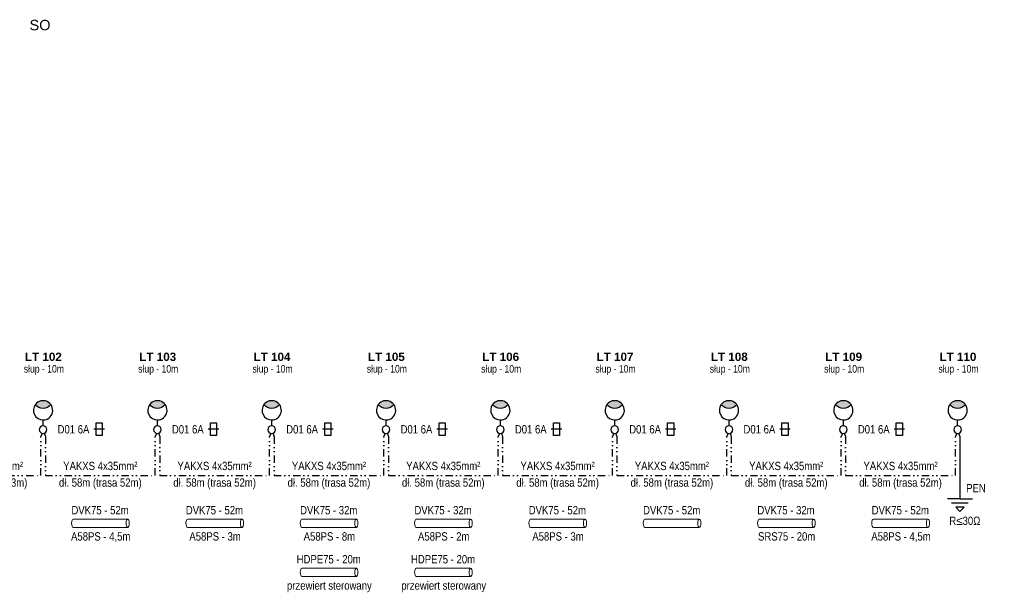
# Model space of a CAD drawing. Header units: metres. Extents: x 6498236 to 6498863, y 5963057 to 5963305.
# Tile 4 of 4: x 6498626 to 6498863, y 5963154 to 5963292. Entities that reach past the tile are written whole.
import ezdxf
from ezdxf.entities.mleader import LeaderData, LeaderLine
from ezdxf.enums import TextEntityAlignment as Align
from ezdxf.math import Vec2, Vec3

# ---------------------------------------------------------------- set-up
doc = ezdxf.new("R2010")
doc.units = ezdxf.units.M
doc.header["$MEASUREMENT"] = 0
doc.linetypes.add('DIVIDE', pattern=[1.25, 0.5, -0.25, 0, -0.25, 0, -0.25])
doc.layers.get('0').update_dxf_attribs({"color": 8, "linetype": 'CONTINUOUS', "lineweight": 13})
for name, color, linetype, lineweight in [('E_proj_opisy', 7, 'CONTINUOUS', 9), ('E_proj_ośw_latarnia 8650_obw. 100', 1, 'CONTINUOUS', 30), ('E_proj_urządzenia_obw. 100', 104, 'CONTINUOUS', 25)]:
    doc.layers.add(name, color=color, linetype=linetype, lineweight=lineweight)
doc.styles.add('Andy', font='arial.ttf', dxfattribs={"height": 2})
doc.styles.add('Andy 14', font='arial.ttf', dxfattribs={"height": 2.8})
doc.styles.add('Narrow', font='ARIALN.TTF', dxfattribs={"height": 2})

# ---------------------------------------------------------------- blocks, each defined once
blk = doc.blocks.new('oprawa drogi')
at = {"linetype": 'Continuous'}
blk.add_hatch(color=256, dxfattribs=at).paths.add_polyline_path([(1.86, 6.03, -0.499961), (-1.86, 6.03, -0.500018)])
for points in [[(0, 0.93, -1), (0, -0.93, -1), (0, 0.93), (0, 2.32, -1.618034), (1.86, 6.03, -0.618034), (0, 2.32)], [(-1.86, 6.03, 0.499961), (1.86, 6.03)]]:
    blk.add_lwpolyline(points, format="xyb", dxfattribs=at)
blk = doc.blocks.new('osłona rurowa')
at = {"linetype": 'Continuous', "lineweight": 13, "ltscale": 5}
for points in [[(-6.58, 1), (6.52, 1)], [(6.52, -1.01), (-6.58, -1.01)]]:
    blk.add_lwpolyline(points, dxfattribs=at)
at = {"linetype": 'Continuous', "lineweight": 13, "ltscale": 5, "extrusion": (0, 0, -1)}
blk.add_ellipse((-6.58, -0.01), major_axis=(0, -1), ratio=0.370043, dxfattribs=at)
blk.add_ellipse((6.52, -0.01), major_axis=(0, -1), ratio=0.370043, start_param=3.141593, end_param=6.283185, dxfattribs=at)
at = {"layer": 'E_proj_opisy', "style": 'Andy'}
for tag, p in [('OSŁONA', (-0.03, 3.13)), ('DŁUGOŚĆ', (-0.05, -1.43))]:
    blk.add_attdef(tag, text='', height=2, dxfattribs=at).set_placement(p, align=Align.MIDDLE_CENTER)

msp = doc.modelspace()

# ---------------------------------------------------------------- linework, layer by layer
at = {"layer": 'E_proj_urządzenia_obw. 100', "linetype": 'DIVIDE', "lineweight": 30, "ltscale": 3.5}
for p, q in [((6498631.87, 5963192.21), (6498631.56, 5963191.45)), ((6498659.34, 5963192.21), (6498659.02, 5963191.45)), ((6498686.8, 5963192.21), (6498686.49, 5963191.45)), ((6498714.27, 5963192.21), (6498713.95, 5963191.45)), ((6498741.73, 5963192.21), (6498741.42, 5963191.45)), ((6498769.2, 5963192.21), (6498768.88, 5963191.45)), ((6498796.66, 5963192.21), (6498796.35, 5963191.45)), ((6498824.13, 5963192.21), (6498823.81, 5963191.45)), ((6498851.59, 5963192.21), (6498851.28, 5963191.45))]:
    msp.add_line(p, q, dxfattribs=at)
at = {"layer": 'E_proj_urządzenia_obw. 100', "lineweight": 30, "ltscale": 3.5}
for p, q in [((6498852.35, 5963191.46), (6498852.35, 5963176.45)), ((6498852.35, 5963176.45), (6498849.35, 5963176.45)), ((6498854.35, 5963175.45), (6498850.35, 5963175.45)), ((6498852.35, 5963176.45), (6498855.35, 5963176.45)), ((6498851.35, 5963174.45), (6498852.35, 5963173.45)), ((6498853.35, 5963174.45), (6498851.35, 5963174.45)), ((6498852.35, 5963173.45), (6498853.35, 5963174.45))]:
    msp.add_line(p, q, dxfattribs=at)
at = {"layer": 'E_proj_urządzenia_obw. 100', "linetype": 'Continuous', "ltscale": 0.1}
for points in [[(6498646.31, 5963191.73), (6498644.81, 5963191.73), (6498644.81, 5963194.73), (6498646.31, 5963194.73)], [(6498673.77, 5963191.73), (6498672.27, 5963191.73), (6498672.27, 5963194.73), (6498673.77, 5963194.73)], [(6498701.24, 5963191.73), (6498699.74, 5963191.73), (6498699.74, 5963194.73), (6498701.24, 5963194.73)], [(6498728.7, 5963191.73), (6498727.2, 5963191.73), (6498727.2, 5963194.73), (6498728.7, 5963194.73)], [(6498756.17, 5963191.73), (6498754.67, 5963191.73), (6498754.67, 5963194.73), (6498756.17, 5963194.73)], [(6498783.63, 5963191.73), (6498782.13, 5963191.73), (6498782.13, 5963194.73), (6498783.63, 5963194.73)], [(6498811.1, 5963191.73), (6498809.6, 5963191.73), (6498809.6, 5963194.73), (6498811.1, 5963194.73)], [(6498838.56, 5963191.73), (6498837.06, 5963191.73), (6498837.06, 5963194.73), (6498838.56, 5963194.73)]]:
    msp.add_lwpolyline(points, close=True, dxfattribs=at)
at = {"layer": 'E_proj_urządzenia_obw. 100', "linetype": 'DIVIDE', "lineweight": 30, "ltscale": 3.5}
for points in [[(6498605.17, 5963191.46), (6498605.17, 5963182.08), (6498631.56, 5963182.08), (6498631.56, 5963191.45)], [(6498632.32, 5963192.22), (6498632.63, 5963191.46)], [(6498632.63, 5963191.46), (6498632.63, 5963182.08), (6498659.02, 5963182.08), (6498659.02, 5963191.45)], [(6498659.78, 5963192.22), (6498660.1, 5963191.46)], [(6498660.1, 5963191.46), (6498660.1, 5963182.08), (6498686.49, 5963182.08), (6498686.49, 5963191.45)], [(6498687.25, 5963192.22), (6498687.56, 5963191.46)], [(6498687.56, 5963191.46), (6498687.56, 5963182.08), (6498713.95, 5963182.08), (6498713.95, 5963191.45)], [(6498714.71, 5963192.22), (6498715.03, 5963191.46)], [(6498715.03, 5963191.46), (6498715.03, 5963182.08), (6498741.42, 5963182.08), (6498741.42, 5963191.45)], [(6498742.18, 5963192.22), (6498742.49, 5963191.46)], [(6498742.49, 5963191.46), (6498742.49, 5963182.08), (6498768.88, 5963182.08), (6498768.88, 5963191.45)], [(6498769.64, 5963192.22), (6498769.96, 5963191.46)], [(6498769.96, 5963191.46), (6498769.96, 5963182.08), (6498796.35, 5963182.08), (6498796.35, 5963191.45)], [(6498797.11, 5963192.22), (6498797.42, 5963191.46)], [(6498797.42, 5963191.46), (6498797.42, 5963182.08), (6498823.81, 5963182.08), (6498823.81, 5963191.45)], [(6498824.57, 5963192.22), (6498824.89, 5963191.46)], [(6498824.89, 5963191.46), (6498824.89, 5963182.08), (6498851.28, 5963182.08), (6498851.28, 5963191.45)], [(6498852.04, 5963192.22), (6498852.35, 5963191.46)]]:
    msp.add_lwpolyline(points, dxfattribs=at)

# ---------------------------------------------------------------- block references
at = {"layer": 'E_proj_ośw_latarnia 8650_obw. 100', "xscale": -1}
for p in [(6498632.08, 5963193.12), (6498659.55, 5963193.12), (6498687.01, 5963193.12), (6498714.48, 5963193.12), (6498741.94, 5963193.12), (6498769.41, 5963193.12), (6498796.87, 5963193.12), (6498824.34, 5963193.12), (6498851.8, 5963193.12)]:
    msp.add_blockref('oprawa drogi', p, dxfattribs=at)
at = {"layer": 'E_proj_urządzenia_obw. 100'}
ref = msp.add_blockref('osłona rurowa', (6498645.83, 5963170.61), dxfattribs=dict(at, xscale=-1))
ref.add_attrib('OSŁONA', 'DVK75 - 52m', dxfattribs={"layer": '0', "height": 2, "style": 'Narrow'}).set_placement((6498645.77, 5963173.74), align=Align.MIDDLE_CENTER)
ref.add_attrib('DŁUGOŚĆ', 'A58PS - 4,5m', dxfattribs={"layer": '0', "height": 2, "style": 'Narrow'}).set_placement((6498645.93, 5963167.43), align=Align.MIDDLE_CENTER)
ref = msp.add_blockref('osłona rurowa', (6498673.29, 5963170.61), dxfattribs=dict(at, xscale=-1))
ref.add_attrib('OSŁONA', 'DVK75 - 52m', dxfattribs={"layer": '0', "height": 2, "style": 'Narrow'}).set_placement((6498673.24, 5963173.74), align=Align.MIDDLE_CENTER)
ref.add_attrib('DŁUGOŚĆ', 'A58PS - 3m', dxfattribs={"layer": '0', "height": 2, "style": 'Narrow'}).set_placement((6498673.4, 5963167.43), align=Align.MIDDLE_CENTER)
ref = msp.add_blockref('osłona rurowa', (6498700.76, 5963170.61), dxfattribs=dict(at, xscale=-1))
ref.add_attrib('OSŁONA', 'DVK75 - 32m', dxfattribs={"layer": '0', "height": 2, "style": 'Narrow'}).set_placement((6498700.7, 5963173.74), align=Align.MIDDLE_CENTER)
ref.add_attrib('DŁUGOŚĆ', 'A58PS - 8m', dxfattribs={"layer": '0', "height": 2, "style": 'Narrow'}).set_placement((6498700.86, 5963167.43), align=Align.MIDDLE_CENTER)
ref = msp.add_blockref('osłona rurowa', (6498728.22, 5963170.61), dxfattribs=dict(at, xscale=-1))
ref.add_attrib('OSŁONA', 'DVK75 - 32m', dxfattribs={"layer": '0', "height": 2, "style": 'Narrow'}).set_placement((6498728.17, 5963173.74), align=Align.MIDDLE_CENTER)
ref.add_attrib('DŁUGOŚĆ', 'A58PS - 2m', dxfattribs={"layer": '0', "height": 2, "style": 'Narrow'}).set_placement((6498728.33, 5963167.43), align=Align.MIDDLE_CENTER)
ref = msp.add_blockref('osłona rurowa', (6498755.69, 5963170.61), dxfattribs=dict(at, xscale=-1))
ref.add_attrib('OSŁONA', 'DVK75 - 52m', dxfattribs={"layer": '0', "height": 2, "style": 'Narrow'}).set_placement((6498755.63, 5963173.74), align=Align.MIDDLE_CENTER)
ref.add_attrib('DŁUGOŚĆ', 'A58PS - 3m', dxfattribs={"layer": '0', "height": 2, "style": 'Narrow'}).set_placement((6498755.79, 5963167.43), align=Align.MIDDLE_CENTER)
ref = msp.add_blockref('osłona rurowa', (6498783.15, 5963170.61), dxfattribs=dict(at, xscale=-1))
ref.add_attrib('OSŁONA', 'DVK75 - 52m', dxfattribs={"layer": '0', "height": 2, "style": 'Narrow'}).set_placement((6498783.1, 5963173.74), align=Align.MIDDLE_CENTER)
ref = msp.add_blockref('osłona rurowa', (6498810.62, 5963170.61), dxfattribs=dict(at, xscale=-1))
ref.add_attrib('OSŁONA', 'DVK75 - 32m', dxfattribs={"layer": '0', "height": 2, "style": 'Narrow'}).set_placement((6498810.56, 5963173.74), align=Align.MIDDLE_CENTER)
ref.add_attrib('DŁUGOŚĆ', 'SRS75 - 20m', dxfattribs={"layer": '0', "height": 2, "style": 'Narrow'}).set_placement((6498810.72, 5963167.43), align=Align.MIDDLE_CENTER)
ref = msp.add_blockref('osłona rurowa', (6498838.08, 5963170.61), dxfattribs=dict(at, xscale=-1))
ref.add_attrib('OSŁONA', 'DVK75 - 52m', dxfattribs={"layer": '0', "height": 2, "style": 'Narrow'}).set_placement((6498838.03, 5963173.74), align=Align.MIDDLE_CENTER)
ref.add_attrib('DŁUGOŚĆ', 'A58PS - 4,5m', dxfattribs={"layer": '0', "height": 2, "style": 'Narrow'}).set_placement((6498838.19, 5963167.43), align=Align.MIDDLE_CENTER)
ref = msp.add_blockref('osłona rurowa', (6498700.76, 5963158.81), dxfattribs=dict(at, xscale=-1))
ref.add_attrib('OSŁONA', 'HDPE75 - 20m', dxfattribs={"layer": '0', "height": 2, "style": 'Narrow'}).set_placement((6498700.7, 5963161.94), align=Align.MIDDLE_CENTER)
ref.add_attrib('DŁUGOŚĆ', 'przewiert sterowany', dxfattribs={"layer": '0', "height": 2, "style": 'Narrow'}).set_placement((6498700.86, 5963155.62), align=Align.MIDDLE_CENTER)
ref = msp.add_blockref('osłona rurowa', (6498728.22, 5963158.81), dxfattribs=dict(at, xscale=-1))
ref.add_attrib('OSŁONA', 'HDPE75 - 20m', dxfattribs={"layer": '0', "height": 2, "style": 'Narrow'}).set_placement((6498728.17, 5963161.94), align=Align.MIDDLE_CENTER)
ref.add_attrib('DŁUGOŚĆ', 'przewiert sterowany', dxfattribs={"layer": '0', "height": 2, "style": 'Narrow'}).set_placement((6498728.33, 5963155.62), align=Align.MIDDLE_CENTER)

# ---------------------------------------------------------------- texts
at = {"layer": 'E_proj_urządzenia_obw. 100', "char_height": 2, "style": 'Narrow'}
for s, insert, attachment_point, line_spacing_factor in [('YAKXS 4x35mm²\\Pdł. 59m (trasa 53m)', (6498618.36, 5963182.08), 5, 1.2), ('YAKXS 4x35mm²\\Pdł. 58m (trasa 52m)', (6498645.83, 5963182.08), 5, 1.2), ('YAKXS 4x35mm²\\Pdł. 58m (trasa 52m)', (6498673.29, 5963182.08), 5, 1.2), ('YAKXS 4x35mm²\\Pdł. 58m (trasa 52m)', (6498700.76, 5963182.08), 5, 1.2), ('YAKXS 4x35mm²\\Pdł. 58m (trasa 52m)', (6498728.22, 5963182.08), 5, 1.2), ('YAKXS 4x35mm²\\Pdł. 58m (trasa 52m)', (6498755.69, 5963182.08), 5, 1.2), ('YAKXS 4x35mm²\\Pdł. 58m (trasa 52m)', (6498783.15, 5963182.08), 5, 1.2), ('YAKXS 4x35mm²\\Pdł. 58m (trasa 52m)', (6498810.62, 5963182.08), 5, 1.2), ('YAKXS 4x35mm²\\Pdł. 58m (trasa 52m)', (6498838.08, 5963182.08), 5, 1.2), ('PEN', (6498858.55, 5963179.05), 6, 1.3), ('R≤30Ω', (6498857.27, 5963171.18), 6, 1.3)]:
    msp.add_mtext(s, dxfattribs=dict(at, insert=insert, attachment_point=attachment_point, line_spacing_factor=line_spacing_factor))

# ---------------------------------------------------------------- leaders
at = {"layer": 'E_proj_urządzenia_obw. 100', "lineweight": 25}
ml = msp.add_multileader_mtext('Standard', dxfattribs=at)
ml.set_content('SO', color=256, style='Andy 14')
ml.set_leader_properties(color=256, linetype='ByLayer', lineweight=-1)
ml.build(insert=Vec2(0, 0))
ml.multileader.update_dxf_attribs({"has_text_frame": 1, "text_right_attachment_type": 6, "dogleg_length": 0.36, "arrow_head_size": 1.5})
ctx = ml.context
ctx.base_point, ctx.char_height, ctx.arrow_head_size, ctx.landing_gap_size, ctx.plane_origin = Vec3(6498627.32, 5963290.38), 2.5, 1.5, 1.5, Vec3(6498746.47, 5963383.5)
ctx.right_attachment = 6
ctx.mtext.insert, ctx.mtext.flow_direction = Vec3(6498628.82, 5963291.65), 5

# ---------------------------------------------------------------- next in the draw order: leaders
at = {"layer": 'E_proj_ośw_latarnia 8650_obw. 100', "lineweight": 20}
ml = msp.add_multileader_mtext('Standard', dxfattribs=at)
ml.set_content('\\A1;{\\fArial|b1|i0|c238|p34;\\H0.35x; \\H2.85714x;LT 102}\\P{\\fArial Narrow|b0|i0|c0|p34;\\H0.9x;słup - \\fArial Narrow|b0|i0|c238|p34;10\\fArial Narrow|b0|i0|c0|p34;m}', color=256, style='Andy 14')
ml.set_leader_properties()
ml.build(insert=Vec2(0, 0))
ml.multileader.update_dxf_attribs({"has_text_frame": 1, "text_right_attachment_type": 6, "dogleg_length": 0.36, "arrow_head_size": 0.18})
ctx = ml.context
ctx.base_point, ctx.char_height, ctx.arrow_head_size, ctx.landing_gap_size, ctx.plane_origin = Vec3(6498626.66, 5963210.38), 2, 0.18, 0.8, Vec3(6498536.69, 5963432.42)
ctx.right_attachment = 6
ctx.mtext.insert, ctx.mtext.defined_height, ctx.mtext.line_spacing_factor, ctx.mtext.flow_direction = Vec3(6498627.46, 5963211.63), 1.32, 0.9, 5
ctx.mtext.has_bg_fill, ctx.mtext.bg_color, ctx.mtext.bg_scale_factor, ctx.mtext.bg_transparency, ctx.mtext.use_window_bg_color = 1, -1073741824, 1.3, 0, 1
ml = msp.add_multileader_mtext('Standard', dxfattribs=at)
ml.set_content('\\A1;{\\fArial|b1|i0|c238|p34;\\H0.35x; \\H2.85714x;LT 103}\\P{\\fArial Narrow|b0|i0|c0|p34;\\H0.9x;słup - \\fArial Narrow|b0|i0|c238|p34;10\\fArial Narrow|b0|i0|c0|p34;m}', color=256, style='Andy 14')
ml.set_leader_properties()
ml.build(insert=Vec2(0, 0))
ml.multileader.update_dxf_attribs({"has_text_frame": 1, "text_right_attachment_type": 6, "dogleg_length": 0.36, "arrow_head_size": 0.18})
ctx = ml.context
ctx.base_point, ctx.char_height, ctx.arrow_head_size, ctx.landing_gap_size, ctx.plane_origin = Vec3(6498654.13, 5963210.38), 2, 0.18, 0.8, Vec3(6498564.15, 5963432.42)
ctx.right_attachment = 6
ctx.mtext.insert, ctx.mtext.defined_height, ctx.mtext.line_spacing_factor, ctx.mtext.flow_direction = Vec3(6498654.93, 5963211.63), 1.32, 0.9, 5
ctx.mtext.has_bg_fill, ctx.mtext.bg_color, ctx.mtext.bg_scale_factor, ctx.mtext.bg_transparency, ctx.mtext.use_window_bg_color = 1, -1073741824, 1.3, 0, 1
ml = msp.add_multileader_mtext('Standard', dxfattribs=at)
ml.set_content('\\A1;{\\fArial|b1|i0|c238|p34;\\H0.35x; \\H2.85714x;LT 104}\\P{\\fArial Narrow|b0|i0|c0|p34;\\H0.9x;słup - \\fArial Narrow|b0|i0|c238|p34;10\\fArial Narrow|b0|i0|c0|p34;m}', color=256, style='Andy 14')
ml.set_leader_properties()
ml.build(insert=Vec2(0, 0))
ml.multileader.update_dxf_attribs({"has_text_frame": 1, "text_right_attachment_type": 6, "dogleg_length": 0.36, "arrow_head_size": 0.18})
ctx = ml.context
ctx.base_point, ctx.char_height, ctx.arrow_head_size, ctx.landing_gap_size, ctx.plane_origin = Vec3(6498681.59, 5963210.38), 2, 0.18, 0.8, Vec3(6498591.62, 5963432.42)
ctx.right_attachment = 6
ctx.mtext.insert, ctx.mtext.defined_height, ctx.mtext.line_spacing_factor, ctx.mtext.flow_direction = Vec3(6498682.39, 5963211.63), 1.32, 0.9, 5
ctx.mtext.has_bg_fill, ctx.mtext.bg_color, ctx.mtext.bg_scale_factor, ctx.mtext.bg_transparency, ctx.mtext.use_window_bg_color = 1, -1073741824, 1.3, 0, 1
ml = msp.add_multileader_mtext('Standard', dxfattribs=at)
ml.set_content('\\A1;{\\fArial|b1|i0|c238|p34;\\H0.35x; \\H2.85714x;LT 105}\\P{\\fArial Narrow|b0|i0|c0|p34;\\H0.9x;słup - \\fArial Narrow|b0|i0|c238|p34;10\\fArial Narrow|b0|i0|c0|p34;m}', color=256, style='Andy 14')
ml.set_leader_properties()
ml.build(insert=Vec2(0, 0))
ml.multileader.update_dxf_attribs({"has_text_frame": 1, "text_right_attachment_type": 6, "dogleg_length": 0.36, "arrow_head_size": 0.18})
ctx = ml.context
ctx.base_point, ctx.char_height, ctx.arrow_head_size, ctx.landing_gap_size, ctx.plane_origin = Vec3(6498709.06, 5963210.38), 2, 0.18, 0.8, Vec3(6498619.08, 5963432.42)
ctx.right_attachment = 6
ctx.mtext.insert, ctx.mtext.defined_height, ctx.mtext.line_spacing_factor, ctx.mtext.flow_direction = Vec3(6498709.86, 5963211.63), 1.32, 0.9, 5
ctx.mtext.has_bg_fill, ctx.mtext.bg_color, ctx.mtext.bg_scale_factor, ctx.mtext.bg_transparency, ctx.mtext.use_window_bg_color = 1, -1073741824, 1.3, 0, 1
ml = msp.add_multileader_mtext('Standard', dxfattribs=at)
ml.set_content('\\A1;{\\fArial|b1|i0|c238|p34;\\H0.35x; \\H2.85714x;LT 106}\\P{\\fArial Narrow|b0|i0|c0|p34;\\H0.9x;słup - \\fArial Narrow|b0|i0|c238|p34;10\\fArial Narrow|b0|i0|c0|p34;m}', color=256, style='Andy 14')
ml.set_leader_properties()
ml.build(insert=Vec2(0, 0))
ml.multileader.update_dxf_attribs({"has_text_frame": 1, "text_right_attachment_type": 6, "dogleg_length": 0.36, "arrow_head_size": 0.18})
ctx = ml.context
ctx.base_point, ctx.char_height, ctx.arrow_head_size, ctx.landing_gap_size, ctx.plane_origin = Vec3(6498736.52, 5963210.38), 2, 0.18, 0.8, Vec3(6498646.55, 5963432.42)
ctx.right_attachment = 6
ctx.mtext.insert, ctx.mtext.defined_height, ctx.mtext.line_spacing_factor, ctx.mtext.flow_direction = Vec3(6498737.32, 5963211.63), 1.32, 0.9, 5
ctx.mtext.has_bg_fill, ctx.mtext.bg_color, ctx.mtext.bg_scale_factor, ctx.mtext.bg_transparency, ctx.mtext.use_window_bg_color = 1, -1073741824, 1.3, 0, 1
ml = msp.add_multileader_mtext('Standard', dxfattribs=at)
ml.set_content('\\A1;{\\fArial|b1|i0|c238|p34;\\H0.35x; \\H2.85714x;LT 107}\\P{\\fArial Narrow|b0|i0|c0|p34;\\H0.9x;słup - \\fArial Narrow|b0|i0|c238|p34;10\\fArial Narrow|b0|i0|c0|p34;m}', color=256, style='Andy 14')
ml.set_leader_properties()
ml.build(insert=Vec2(0, 0))
ml.multileader.update_dxf_attribs({"has_text_frame": 1, "text_right_attachment_type": 6, "dogleg_length": 0.36, "arrow_head_size": 0.18})
ctx = ml.context
ctx.base_point, ctx.char_height, ctx.arrow_head_size, ctx.landing_gap_size, ctx.plane_origin = Vec3(6498763.99, 5963210.38), 2, 0.18, 0.8, Vec3(6498674.01, 5963432.42)
ctx.right_attachment = 6
ctx.mtext.insert, ctx.mtext.defined_height, ctx.mtext.line_spacing_factor, ctx.mtext.flow_direction = Vec3(6498764.79, 5963211.63), 1.32, 0.9, 5
ctx.mtext.has_bg_fill, ctx.mtext.bg_color, ctx.mtext.bg_scale_factor, ctx.mtext.bg_transparency, ctx.mtext.use_window_bg_color = 1, -1073741824, 1.3, 0, 1
ml = msp.add_multileader_mtext('Standard', dxfattribs=at)
ml.set_content('\\A1;{\\fArial|b1|i0|c238|p34;\\H0.35x; \\H2.85714x;LT 108}\\P{\\fArial Narrow|b0|i0|c0|p34;\\H0.9x;słup - \\fArial Narrow|b0|i0|c238|p34;10\\fArial Narrow|b0|i0|c0|p34;m}', color=256, style='Andy 14')
ml.set_leader_properties()
ml.build(insert=Vec2(0, 0))
ml.multileader.update_dxf_attribs({"has_text_frame": 1, "text_right_attachment_type": 6, "dogleg_length": 0.36, "arrow_head_size": 0.18})
ctx = ml.context
ctx.base_point, ctx.char_height, ctx.arrow_head_size, ctx.landing_gap_size, ctx.plane_origin = Vec3(6498791.45, 5963210.38), 2, 0.18, 0.8, Vec3(6498701.48, 5963432.42)
ctx.right_attachment = 6
ctx.mtext.insert, ctx.mtext.defined_height, ctx.mtext.line_spacing_factor, ctx.mtext.flow_direction = Vec3(6498792.25, 5963211.63), 1.32, 0.9, 5
ctx.mtext.has_bg_fill, ctx.mtext.bg_color, ctx.mtext.bg_scale_factor, ctx.mtext.bg_transparency, ctx.mtext.use_window_bg_color = 1, -1073741824, 1.3, 0, 1
ml = msp.add_multileader_mtext('Standard', dxfattribs=at)
ml.set_content('\\A1;{\\fArial|b1|i0|c238|p34;\\H0.35x; \\H2.85714x;LT 109}\\P{\\fArial Narrow|b0|i0|c0|p34;\\H0.9x;słup - \\fArial Narrow|b0|i0|c238|p34;10\\fArial Narrow|b0|i0|c0|p34;m}', color=256, style='Andy 14')
ml.set_leader_properties()
ml.build(insert=Vec2(0, 0))
ml.multileader.update_dxf_attribs({"has_text_frame": 1, "text_right_attachment_type": 6, "dogleg_length": 0.36, "arrow_head_size": 0.18})
ctx = ml.context
ctx.base_point, ctx.char_height, ctx.arrow_head_size, ctx.landing_gap_size, ctx.plane_origin = Vec3(6498818.92, 5963210.38), 2, 0.18, 0.8, Vec3(6498728.94, 5963432.42)
ctx.right_attachment = 6
ctx.mtext.insert, ctx.mtext.defined_height, ctx.mtext.line_spacing_factor, ctx.mtext.flow_direction = Vec3(6498819.72, 5963211.63), 1.32, 0.9, 5
ctx.mtext.has_bg_fill, ctx.mtext.bg_color, ctx.mtext.bg_scale_factor, ctx.mtext.bg_transparency, ctx.mtext.use_window_bg_color = 1, -1073741824, 1.3, 0, 1
ml = msp.add_multileader_mtext('Standard', dxfattribs=at)
ml.set_content('\\A1;{\\fArial|b1|i0|c238|p34;\\H0.35x; \\H2.85714x;LT 110}\\P{\\fArial Narrow|b0|i0|c0|p34;\\H0.9x;słup - \\fArial Narrow|b0|i0|c238|p34;10\\fArial Narrow|b0|i0|c0|p34;m}', color=256, style='Andy 14')
ml.set_leader_properties()
ml.build(insert=Vec2(0, 0))
ml.multileader.update_dxf_attribs({"has_text_frame": 1, "text_right_attachment_type": 6, "dogleg_length": 0.36, "arrow_head_size": 0.18})
ctx = ml.context
ctx.base_point, ctx.char_height, ctx.arrow_head_size, ctx.landing_gap_size, ctx.plane_origin = Vec3(6498846.38, 5963210.38), 2, 0.18, 0.8, Vec3(6498756.41, 5963432.42)
ctx.right_attachment = 6
ctx.mtext.insert, ctx.mtext.defined_height, ctx.mtext.line_spacing_factor, ctx.mtext.flow_direction = Vec3(6498847.18, 5963211.63), 1.32, 0.9, 5
ctx.mtext.has_bg_fill, ctx.mtext.bg_color, ctx.mtext.bg_scale_factor, ctx.mtext.bg_transparency, ctx.mtext.use_window_bg_color = 1, -1073741824, 1.3, 0, 1

# ---------------------------------------------------------------- next in the draw order: linework, layer by layer
at = {"layer": 'E_proj_urządzenia_obw. 100', "linetype": 'Continuous', "ltscale": 0.1}
for p, q in [((6498646.81, 5963193.23), (6498644.31, 5963193.23)), ((6498674.27, 5963193.23), (6498671.77, 5963193.23)), ((6498701.74, 5963193.23), (6498699.24, 5963193.23)), ((6498729.2, 5963193.23), (6498726.7, 5963193.23)), ((6498756.67, 5963193.23), (6498754.17, 5963193.23)), ((6498784.13, 5963193.23), (6498781.63, 5963193.23)), ((6498811.6, 5963193.23), (6498809.1, 5963193.23)), ((6498839.06, 5963193.23), (6498836.56, 5963193.23))]:
    msp.add_line(p, q, dxfattribs=at)

# ---------------------------------------------------------------- next in the draw order: texts
at = {"layer": 'E_proj_urządzenia_obw. 100', "char_height": 2, "attachment_point": 5, "style": 'Narrow'}
for insert in [(6498639.38, 5963193.17), (6498666.85, 5963193.17), (6498694.31, 5963193.17), (6498721.78, 5963193.17), (6498749.24, 5963193.17), (6498776.71, 5963193.17), (6498804.17, 5963193.17), (6498831.64, 5963193.17)]:
    msp.add_mtext('D01 6A', dxfattribs=dict(at, insert=insert))

doc.saveas('drawing.dxf')
